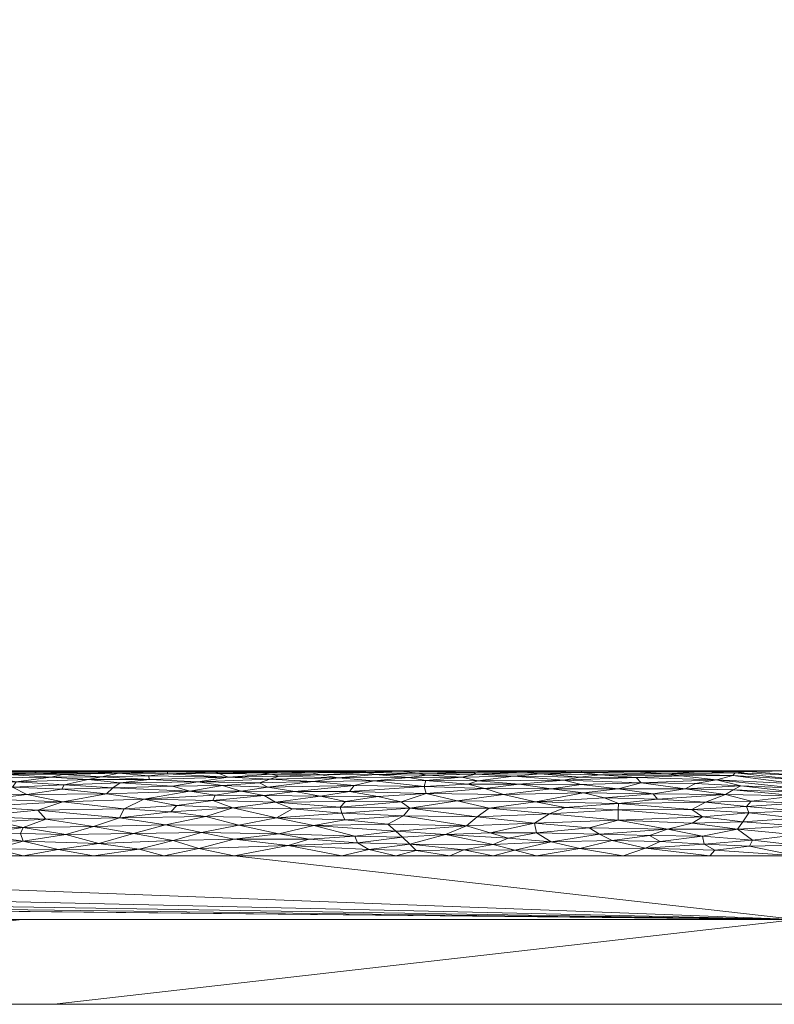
# Model space of a CAD drawing. Header units: millimetres. Extents: x -300 to 300, y 0 to 450.
# Tile 63 of 256: x -18 to -1, y 0 to 23. Entities that reach past the tile are written whole.
import ezdxf

# ---------------------------------------------------------------- set-up
doc = ezdxf.new("R2010")
doc.units = ezdxf.units.MM
doc.layers.add('A-GENM', color=13, linetype='Continuous')

# ---------------------------------------------------------------- blocks, each defined once
blk = doc.blocks.new('MODEL_CCAS0420-1080410R0 - MODEL_CCAS0420-1080410R0-453240-Preview')
at = {"layer": 'A-GENM', "lineweight": 9}
mesh = blk.add_polyface(dxfattribs=at)
corners = [(-296.159, -20, -110), (-295.657, -15.55, -110), (-294.177, -11.323, -110), (-291.793, -7.531, -110), (-288.625, -4.364, -110), (-284.831, -1.981, -110), (-280.602, -0.502, -110), (-276.147, 0, -110), (276.147, 0, -110), (280.596, -0.501, -110), (284.825, -1.978, -110), (288.619, -4.359, -110), (291.788, -7.525, -110), (294.174, -11.316, -110), (295.656, -15.545, -110), (296.159, -20, -110), (296.159, -426.171, -110), (295.658, -430.617, -110), (294.182, -434.842, -110), (291.802, -438.632, -110), (288.638, -441.797, -110), (284.848, -444.179, -110), (280.622, -445.657, -110), (276.171, -446.159, -110), (-276.171, -446.159, -110), (-280.617, -445.658, -110), (-284.842, -444.182, -110), (-288.632, -441.802, -110), (-291.797, -438.638, -110), (-294.179, -434.848, -110), (-295.657, -430.622, -110), (-296.159, -426.171, -110)]
mesh.append_faces([[corners[k] for k in face] for face in [(15, 12, 13, 14)]], dxfattribs={"vtx0": -1})
mesh.append_faces([[corners[k] for k in face] for face in [(16, 8, 15)]], dxfattribs={"vtx0": -1, "vtx1": -1})
mesh.append_faces([[corners[k] for k in face] for face in [(24, 31, 7, 8)]], dxfattribs={"vtx0": -1, "vtx1": -1, "vtx3": -1})
mesh.append_faces([[corners[k] for k in face] for face in [(31, 24, 25, 30), (18, 21, 22, 17), (17, 22, 23, 16)]], dxfattribs={"vtx0": -1, "vtx2": -1})
mesh.append_faces([[corners[k] for k in face] for face in [(0, 3, 4, 5), (0, 5, 6, 7)]], dxfattribs={"vtx0": -1, "vtx3": -1})
mesh.append_faces([[corners[k] for k in face] for face in [(28, 29, 27)]], dxfattribs={"vtx1": -1})
mesh.append_faces([[corners[k] for k in face] for face in [(25, 26, 30), (11, 12, 15, 10), (9, 10, 15, 8), (31, 0, 7)]], dxfattribs={"vtx1": -1, "vtx2": -1})
mesh.append_faces([[corners[k] for k in face] for face in [(23, 24, 8, 16)]], dxfattribs={"vtx1": -1, "vtx2": -1, "vtx3": -1})
mesh.append_faces([[corners[k] for k in face] for face in [(26, 27, 29, 30)]], dxfattribs={"vtx1": -1, "vtx3": -1})
mesh.append_faces([[corners[k] for k in face] for face in [(19, 20, 21, 18)]], dxfattribs={"vtx2": -1})
mesh.append_faces([[corners[k] for k in face] for face in [(0, 1, 2, 3)]], dxfattribs={"vtx3": -1})
mesh = blk.add_polyface(dxfattribs=at)
corners = [(279.918, 0, -2), (278.032, 0, -56), (276.147, 0, -110), (-276.147, 0, -110), (-278.032, 0, -56), (-279.918, 0, -2), (0, 0, -2)]
mesh.append_faces([[corners[k] for k in face] for face in [(6, 3, 4, 5)]], dxfattribs={"vtx0": -1})
mesh.append_faces([[corners[k] for k in face] for face in [(3, 6, 2)]], dxfattribs={"vtx0": -1, "vtx1": -1})
mesh.append_faces([[corners[k] for k in face] for face in [(1, 2, 6, 0)]], dxfattribs={"vtx1": -1})
mesh = blk.add_polyface(dxfattribs=at)
corners = [(279.918, 0, -2), (0, 0, -2), (-279.918, 0, -2), (-279.918, -0.586, -0.586), (-279.918, -2), (0, -2), (279.918, -2), (279.918, -0.586, -0.586), (-146.072, 0, -2), (-139.959, -2), (-209.938, -2), (-246.456, -2), (-73.036, 0, -2), (-212.995, 0, -2), (-69.979, -2), (-246.456, 0, -2), (146.072, -2), (139.959, 0, -2), (209.938, 0, -2), (246.456, 0, -2), (73.036, -2), (212.995, -2), (69.979, 0, -2), (246.456, -2), (-36.518, 0, -2), (-34.99, -2), (-52.485, -2), (34.99, 0, -2), (36.518, -2), (18.259, -2), (-263.187, -2), (-109.554, 0, -2), (-104.969, -2), (-122.464, -2), (263.187, 0, -2), (104.969, 0, -2), (109.554, -2), (91.295, -2), (-174.949, -2), (-179.533, 0, -2), (-162.803, 0, -2), (179.533, -2), (174.949, 0, -2), (192.444, 0, -2), (-157.454, -2), (-127.813, 0, -2), (-18.259, 0, -2), (-17.495, -2), (-229.726, 0, -2), (-228.197, -2), (229.726, -2), (228.197, 0, -2), (54.777, -2), (52.485, 0, -2), (-87.474, -2), (-91.295, 0, -2), (127.813, -2), (122.464, 0, -2), (-196.264, 0, -2), (-192.444, -2), (157.454, 0, -2), (162.803, -2), (-54.777, 0, -2), (17.495, 0, -2), (-263.187, 0, -2), (263.187, -2), (87.474, 0, -2), (196.264, -2)]
mesh.append_faces([[corners[k] for k in face] for face in [(44, 40, 38), (45, 33, 31), (46, 47, 1), (50, 51, 21), (52, 53, 28), (54, 55, 32), (56, 57, 36), (58, 59, 39), (60, 61, 42)]], dxfattribs={"vtx0": -1, "vtx1": -1})
mesh.append_faces([[corners[k] for k in face] for face in [(34, 65, 7), (30, 64, 3)]], dxfattribs={"vtx0": -1, "vtx1": -1, "vtx2": -1})
mesh.append_faces([[corners[k] for k in face] for face in [(5, 63, 1, 47), (42, 61, 41, 43), (19, 23, 65, 34), (32, 55, 31, 33), (28, 53, 27, 29), (39, 59, 38, 40), (36, 57, 35, 37), (21, 51, 18, 67), (63, 5, 29, 27), (67, 18, 43, 41), (37, 35, 66)]], dxfattribs={"vtx0": -1, "vtx2": -1})
mesh.append_faces([[corners[k] for k in face] for face in [(2, 3, 64)]], dxfattribs={"vtx1": -1})
mesh.append_faces([[corners[k] for k in face] for face in [(25, 47, 46, 24), (9, 33, 45, 8), (8, 40, 44, 9), (49, 10, 13, 48), (11, 49, 48, 15), (19, 51, 50, 23), (20, 37, 66, 22), (26, 25, 24, 62), (14, 26, 62, 12), (22, 53, 52, 20), (30, 11, 15, 64), (12, 55, 54, 14), (17, 57, 56, 16), (10, 59, 58, 13), (16, 61, 60, 17)]], dxfattribs={"vtx1": -1, "vtx3": -1})
mesh.append_faces([[corners[k] for k in face] for face in [(3, 4, 30), (65, 6, 7), (7, 0, 34)]], dxfattribs={"vtx2": -1})
mesh = blk.add_polyface(dxfattribs=at)
corners = [(-279.918, -2), (-292.651, -7.27), (-297.929, -20), (-297.929, -224.97), (-297.929, -429.94), (-292.661, -442.661), (-279.94, -447.929), (0, -447.929), (279.94, -447.929), (292.661, -442.661), (297.929, -429.94), (297.929, -224.97), (297.929, -20), (292.651, -7.27), (279.918, -2), (0, -2), (0, -3.5), (13.257, -3.5), (26.515, -3.5), (39.772, -3.5), (53.029, -3.5), (66.287, -3.5), (79.544, -3.5), (92.801, -3.5), (106.059, -3.5), (119.316, -3.5), (132.573, -3.5), (145.831, -3.5), (159.088, -3.5), (172.345, -3.5), (185.603, -3.5), (198.86, -3.5), (212.117, -3.5), (225.375, -3.5), (238.632, -3.5), (251.889, -3.5), (265.147, -3.5), (278.404, -3.5), (291.028, -7.487), (296.497, -19.511), (296.5, -32.769), (296.5, -46.026), (296.5, -59.283), (296.5, -72.541), (296.5, -85.798), (296.5, -99.055), (296.5, -112.313), (296.5, -125.57), (296.5, -138.827), (296.5, -152.085), (296.5, -165.342), (296.5, -178.599), (296.5, -191.857), (296.5, -205.114), (296.5, -218.371), (296.5, -231.629), (296.5, -244.886), (296.5, -258.143), (296.499, -271.401), (296.499, -284.658), (296.499, -297.915), (296.499, -311.173), (296.499, -324.43), (296.499, -337.687), (296.5, -350.945), (296.5, -364.202), (296.5, -377.459), (296.5, -390.717), (296.5, -403.974), (296.5, -417.231), (296.497, -430.489), (291.028, -442.513), (278.404, -446.5), (265.147, -446.5), (251.889, -446.5), (238.632, -446.5), (225.375, -446.5), (212.117, -446.5), (198.86, -446.5), (185.603, -446.5), (172.345, -446.5), (159.088, -446.5), (145.831, -446.5), (132.573, -446.5), (119.316, -446.5), (106.059, -446.5), (92.801, -446.5), (79.544, -446.5), (66.287, -446.5), (53.029, -446.5), (39.772, -446.5), (26.515, -446.5), (13.257, -446.5), (0, -446.5), (-12.926, -446.5), (-25.852, -446.5), (-38.777, -446.5), (-51.703, -446.5), (-64.629, -446.5), (-77.555, -446.5), (-90.48, -446.5), (-103.406, -446.5), (-116.332, -446.5), (-129.258, -446.5), (-142.183, -446.5), (-155.109, -446.5), (-168.035, -446.5), (-180.961, -446.5), (-193.887, -446.5), (-206.812, -446.5), (-219.738, -446.5), (-232.664, -446.5), (-245.59, -446.5), (-258.515, -446.5), (-271.441, -446.5), (-284.356, -445.968), (-294.544, -438.124), (-296.5, -425.35), (-296.5, -412.424), (-296.5, -399.498), (-296.5, -386.572), (-296.5, -373.646), (-296.5, -360.721), (-296.5, -347.795), (-296.499, -334.869), (-296.499, -321.943), (-296.499, -309.018), (-296.499, -296.092), (-296.499, -283.166), (-296.499, -270.24), (-296.5, -257.315), (-296.5, -244.389), (-296.5, -231.463), (-296.5, -218.537), (-296.5, -205.611), (-296.5, -192.686), (-296.5, -179.76), (-296.5, -166.834), (-296.5, -153.908), (-296.5, -140.983), (-296.5, -128.057), (-296.5, -115.131), (-296.5, -102.205), (-296.5, -89.28), (-296.5, -76.354), (-296.5, -63.428), (-296.5, -50.502), (-296.5, -37.576), (-296.5, -24.651), (-294.544, -11.876), (-284.356, -4.032), (-271.441, -3.5), (-258.515, -3.5), (-245.59, -3.5), (-232.664, -3.5), (-219.738, -3.5), (-206.812, -3.5), (-193.887, -3.5), (-180.961, -3.5), (-168.035, -3.5), (-155.109, -3.5), (-142.183, -3.5), (-129.258, -3.5), (-116.332, -3.5), (-103.406, -3.5), (-90.48, -3.5), (-77.555, -3.5), (-64.629, -3.5), (-51.703, -3.5), (-38.777, -3.5), (-25.852, -3.5), (-12.926, -3.5), (-294.538, -438.129), (-294.547, -438.108)]
mesh.append_faces([[corners[k] for k in face] for face in [(116, 172, 173)]])
mesh.append_faces([[corners[k] for k in face] for face in [(118, 4, 117), (6, 115, 5), (115, 6, 114), (7, 104, 6), (1, 150, 0), (151, 0, 150)]], dxfattribs={"vtx0": -1, "vtx1": -1})
mesh.append_faces([[corners[k] for k in face] for face in [(4, 124, 125), (7, 99, 100), (2, 148, 149), (149, 1, 2), (2, 141, 142), (0, 151, 152), (0, 160, 161, 15), (15, 165, 166), (15, 170, 171), (8, 81, 82, 7), (8, 72, 73), (11, 61, 62, 10), (12, 46, 47, 11), (38, 13, 14, 37), (13, 38, 39, 12)]], dxfattribs={"vtx0": -1, "vtx2": -1})
mesh.append_faces([[corners[k] for k in face] for face in [(4, 118, 119, 120), (4, 120, 121, 122), (3, 128, 129, 130), (3, 130, 131, 132), (3, 138, 139, 140), (0, 154, 155, 156), (0, 156, 157, 158), (15, 161, 162, 163), (15, 163, 164, 165), (8, 73, 74, 75), (7, 86, 87, 88), (7, 83, 84, 85), (10, 68, 69, 70), (11, 55, 56, 57), (14, 28, 29, 30), (14, 32, 33, 34), (15, 19, 20, 21), (12, 44, 45, 46), (11, 49, 50, 51), (11, 47, 48, 49), (12, 39, 40, 41)]], dxfattribs={"vtx0": -1, "vtx3": -1})
mesh.append_faces([[corners[k] for k in face] for face in [(123, 124, 4, 122), (127, 128, 3, 126), (113, 114, 6, 112), (111, 112, 6, 110), (109, 110, 6, 108), (107, 108, 6, 106), (96, 97, 7, 95), (105, 106, 6, 104), (103, 104, 7, 102), (101, 102, 7, 100), (98, 99, 7, 97), (94, 95, 7, 93), (135, 136, 3, 134), (137, 138, 3, 136), (133, 134, 3, 132), (145, 146, 2, 144), (147, 148, 2, 146), (143, 144, 2, 142), (149, 150, 1), (153, 154, 0, 152), (159, 160, 0, 158), (169, 170, 15, 168), (167, 168, 15, 166), (78, 79, 8, 77), (80, 81, 8, 79), (76, 77, 8, 75), (91, 92, 7, 90), (89, 90, 7, 88), (85, 86, 7), (82, 83, 7), (67, 68, 10, 66), (65, 66, 10, 64), (60, 61, 11, 59), (58, 59, 11, 57), (63, 64, 10, 62), (54, 55, 11, 53), (26, 27, 15, 25), (31, 32, 14, 30), (16, 17, 15, 171), (18, 19, 15, 17), (24, 25, 15, 23), (22, 23, 15, 21), (34, 35, 14), (52, 53, 11, 51), (36, 37, 14, 35), (42, 43, 12, 41), (43, 44, 12), (92, 93, 7)]], dxfattribs={"vtx1": -1, "vtx2": -1})
mesh.append_faces([[corners[k] for k in face] for face in [(3, 4, 125, 126), (2, 3, 140, 141), (71, 72, 8, 9), (70, 71, 9, 10), (27, 28, 14, 15)]], dxfattribs={"vtx1": -1, "vtx3": -1})
mesh.append_faces([[corners[k] for k in face] for face in [(4, 173, 117), (115, 172, 5)]], dxfattribs={"vtx2": -1})
mesh = blk.add_polyface(dxfattribs=at)
corners = [(1.392, -4.127, -0.107), (1.263, -4.296, -0.172), (2.463, -4.264, -0.159), (2.626, -5.078, -0.771), (1.493, -5.054, -0.741), (1.313, -5.151, -0.871), (0, -4.207, -0.293), (0, -3.995, -0.205), (1.89, -5.286, -1.1), (0, -5.193, -1.258), (1.499, -5.394, -1.357), (0, -4.384, -0.366), (1.126, -4.509, -0.279), (2.216, -3.964, -0.06), (1.036, -3.871, -0.038), (1.149, -5.483, -1.742), (1.448, -5.45, -1.553), (0, -5.398, -1.753), (2.177, -3.771, -0.021), (1.176, -4.663, -0.377), (0, -4.738, -0.513), (1.073, -4.784, -0.468), (2.216, -4.414, -0.228), (1.105, -3.728, -0.015), (0, -3.748, -0.102), (0, -5.091, -1.011), (0, -5.295, -1.505), (2.043, -5.5, -2), (1.846, -5.495, -1.856), (0, -5.5, -2), (0, -3.5), (0, -4.914, -0.586), (0, -5.002, -0.798), (2.385, -5.205, -0.955), (2.281, -5.48, -1.717), (0, -4.561, -0.439), (2.464, -4.593, -0.33), (1.677, -4.947, -0.619), (2.147, -4.761, -0.45), (1.925, -3.635, -0.005), (2.043, -3.5)]
mesh.append_faces([[corners[k] for k in face] for face in [(6, 0, 7), (26, 10, 9), (27, 28, 29), (24, 23, 30), (31, 21, 20), (29, 15, 17), (35, 12, 11), (30, 39, 40)]], dxfattribs={"vtx0": -1, "vtx1": -1})
mesh.append_faces([[corners[k] for k in face] for face in [(0, 1, 2), (3, 4, 5), (8, 9, 10), (11, 12, 1), (0, 13, 14), (15, 16, 17), (18, 14, 13), (6, 1, 0), (19, 20, 21), (1, 12, 22), (23, 14, 18), (0, 14, 7), (8, 5, 25), (16, 10, 26), (14, 23, 24), (33, 5, 8), (34, 15, 28), (28, 15, 29), (16, 15, 34), (35, 19, 12), (12, 19, 36), (37, 21, 31), (38, 19, 21), (37, 38, 21), (18, 39, 23), (23, 39, 30), (31, 4, 37), (32, 5, 4)]], dxfattribs={"vtx0": -1, "vtx1": -1, "vtx2": -1})
mesh.append_faces([[corners[k] for k in face] for face in [(8, 25, 9), (16, 26, 17), (1, 6, 11), (19, 35, 20)]], dxfattribs={"vtx0": -1, "vtx2": -1})
mesh.append_faces([[corners[k] for k in face] for face in [(24, 7, 14), (32, 25, 5), (31, 32, 4)]], dxfattribs={"vtx1": -1, "vtx2": -1})
mesh = blk.add_polyface(dxfattribs=at)
corners = [(2.385, -5.205, -0.955), (2.626, -5.078, -0.771), (1.313, -5.151, -0.871), (2.464, -4.593, -0.33), (2.216, -4.414, -0.228), (1.126, -4.509, -0.279), (1.499, -5.394, -1.357), (2.73, -5.38, -1.318), (1.89, -5.286, -1.1), (4.632, -5.41, -1.407), (3.779, -5.345, -1.228), (2.147, -4.761, -0.45), (3.277, -4.83, -0.507), (4.194, -4.73, -0.426), (3.065, -5.43, -1.474), (1.448, -5.45, -1.553), (3.03, -5.496, -1.871), (2.281, -5.48, -1.717), (1.846, -5.495, -1.856), (3.806, -5.48, -1.719), (3.217, -3.833, -0.031), (2.216, -3.964, -0.06), (3.469, -3.976, -0.063), (4.206, -4.581, -0.323), (4.205, -4.336, -0.19), (3.039, -4.127, -0.107), (1.925, -3.635, -0.005), (3.557, -3.68, -0.009), (2.043, -3.5), (3.382, -4.96, -0.633), (1.677, -4.947, -0.619), (3.661, -5.218, -0.976), (4.206, -5.075, -0.766), (1.392, -4.127, -0.107), (4.642, -4.009, -0.071), (2.043, -5.5, -2), (4.086, -5.5, -2), (2.177, -3.771, -0.021), (4.086, -3.5), (2.463, -4.264, -0.159), (1.493, -5.054, -0.741), (4.344, -3.86, -0.036), (1.263, -4.296, -0.172), (1.176, -4.663, -0.377)]
mesh.append_faces([[corners[k] for k in face] for face in [(0, 1, 2), (3, 4, 5), (6, 7, 8), (7, 9, 10), (11, 12, 13), (14, 6, 15), (16, 17, 18), (17, 19, 14), (20, 21, 22), (23, 24, 4), (21, 25, 22), (26, 27, 28), (1, 29, 30), (31, 32, 1), (32, 29, 1), (21, 33, 25), (22, 25, 34), (8, 10, 31), (19, 17, 16), (6, 14, 7), (14, 15, 17), (16, 18, 35), (27, 37, 20), (24, 25, 39), (30, 29, 12), (40, 1, 30), (30, 12, 11), (13, 23, 3), (20, 22, 41), (27, 20, 41), (21, 20, 37), (39, 42, 4), (24, 39, 4), (33, 39, 25), (13, 3, 11), (23, 4, 3), (3, 43, 11), (27, 26, 37), (9, 7, 14), (8, 7, 10), (8, 31, 0), (1, 0, 31)]], dxfattribs={"vtx0": -1, "vtx1": -1, "vtx2": -1})
mesh.append_faces([[corners[k] for k in face] for face in [(27, 38, 28)]], dxfattribs={"vtx0": -1, "vtx2": -1})
mesh.append_faces([[corners[k] for k in face] for face in [(35, 36, 16)]], dxfattribs={"vtx1": -1, "vtx2": -1})
mesh = blk.add_polyface(dxfattribs=at)
corners = [(3.03, -5.496, -1.871), (5.067, -5.493, -1.827), (3.806, -5.48, -1.719), (5.108, -3.668, -0.008), (6.13, -3.5), (4.086, -3.5), (6.047, -5.5, -2), (4.086, -5.5, -2), (3.779, -5.345, -1.228), (5.487, -5.28, -1.087), (3.661, -5.218, -0.976), (6.149, -4.767, -0.455), (4.53, -4.865, -0.538), (5.022, -4.983, -0.658), (5.821, -4.485, -0.266), (4.206, -4.581, -0.323), (5.457, -4.638, -0.36), (4.205, -4.336, -0.19), (4.642, -4.009, -0.071), (5.784, -3.831, -0.031), (4.344, -3.86, -0.036), (3.557, -3.68, -0.009), (5.067, -5.462, -1.61), (4.632, -5.41, -1.407), (3.065, -5.43, -1.474), (5.109, -5.353, -1.248), (5.077, -5.182, -0.918), (4.206, -5.075, -0.766), (6.536, -5.185, -0.923), (4.194, -4.73, -0.426), (6.176, -4.269, -0.161), (4.884, -4.16, -0.119), (6.13, -4.041, -0.08), (3.469, -3.976, -0.063), (3.039, -4.127, -0.107), (5.785, -5.078, -0.771), (3.382, -4.96, -0.633), (3.277, -4.83, -0.507), (6.042, -5.428, -1.467), (6.185, -5.488, -1.78), (6.675, -5.372, -1.296)]
mesh.append_faces([[corners[k] for k in face] for face in [(6, 1, 7)]], dxfattribs={"vtx0": -1, "vtx1": -1})
mesh.append_faces([[corners[k] for k in face] for face in [(0, 1, 2), (8, 9, 10), (11, 12, 13), (14, 15, 16), (14, 17, 15), (18, 19, 20), (20, 3, 21), (2, 1, 22), (22, 23, 24), (22, 24, 2), (23, 25, 8), (10, 26, 27), (26, 9, 28), (1, 0, 7), (29, 16, 15), (21, 3, 5), (3, 20, 19), (11, 16, 29), (30, 31, 17), (17, 14, 30), (30, 32, 31), (33, 18, 20), (34, 17, 31), (26, 28, 35), (26, 35, 27), (10, 9, 26), (35, 13, 27), (27, 13, 36), (12, 37, 36), (29, 37, 12), (11, 29, 12), (18, 34, 31), (31, 32, 18), (19, 18, 32), (36, 13, 12), (38, 23, 22), (8, 25, 9), (39, 22, 1), (6, 39, 1), (38, 25, 23), (40, 9, 25)]], dxfattribs={"vtx0": -1, "vtx1": -1, "vtx2": -1})
mesh.append_faces([[corners[k] for k in face] for face in [(3, 4, 5)]], dxfattribs={"vtx0": -1, "vtx2": -1})
mesh = blk.add_polyface(dxfattribs=at)
corners = [(5.784, -3.831, -0.031), (7.151, -3.767, -0.02), (6.641, -3.632, -0.005), (6.185, -5.488, -1.78), (7.351, -5.485, -1.758), (6.413, -5.466, -1.634), (7.508, -5.267, -1.064), (7.751, -5.183, -0.92), (6.536, -5.185, -0.923), (6.675, -5.372, -1.296), (5.487, -5.28, -1.087), (7.346, -5.081, -0.775), (8.73, -4.967, -0.64), (6.904, -4.943, -0.615), (5.457, -4.638, -0.36), (7.241, -4.618, -0.346), (5.821, -4.485, -0.266), (5.109, -5.353, -1.248), (6.042, -5.428, -1.467), (6.149, -4.767, -0.455), (5.022, -4.983, -0.658), (7.151, -3.5), (6.13, -3.5), (7.843, -3.643, -0.006), (6.799, -3.913, -0.047), (6.176, -4.269, -0.161), (7.78, -4.207, -0.136), (7.223, -4.042, -0.081), (8.173, -3.5), (6.047, -5.5, -2), (7.558, -5.5, -2), (7.559, -5.424, -1.454), (7.892, -5.353, -1.248), (6.13, -4.041, -0.08), (7.996, -4.791, -0.474), (5.785, -5.078, -0.771), (7.529, -4.414, -0.228), (8.272, -4.003, -0.07), (5.067, -5.462, -1.61), (7.609, -5.461, -1.608), (5.108, -3.668, -0.008)]
mesh.append_faces([[corners[k] for k in face] for face in [(0, 1, 2), (3, 4, 5), (6, 7, 8), (9, 6, 10), (11, 12, 13), (14, 15, 16), (9, 17, 18), (13, 19, 20), (21, 2, 23), (1, 0, 24), (25, 26, 27), (31, 9, 18), (32, 9, 31), (11, 8, 7), (24, 0, 33), (13, 12, 34), (13, 34, 19), (11, 13, 35), (15, 19, 34), (15, 36, 16), (36, 25, 16), (26, 25, 36), (27, 37, 24), (11, 35, 8), (10, 6, 8), (27, 24, 33), (37, 1, 24), (25, 27, 33), (26, 37, 27), (13, 20, 35), (38, 5, 18), (5, 39, 31), (31, 18, 5), (5, 4, 39), (6, 9, 32), (38, 3, 5), (40, 0, 2), (40, 2, 22), (2, 1, 23), (3, 30, 4), (15, 14, 19)]], dxfattribs={"vtx0": -1, "vtx1": -1, "vtx2": -1})
mesh.append_faces([[corners[k] for k in face] for face in [(21, 22, 2), (28, 21, 23), (29, 30, 3)]], dxfattribs={"vtx1": -1, "vtx2": -1})
mesh = blk.add_polyface(dxfattribs=at)
corners = [(9.264, -4.437, -0.24), (9.116, -4.622, -0.349), (10.715, -4.507, -0.278), (8.272, -4.003, -0.07), (9.117, -3.776, -0.022), (7.151, -3.767, -0.02), (9.14, -5.34, -1.215), (8.709, -5.399, -1.372), (9.925, -5.418, -1.431), (7.892, -5.353, -1.248), (7.559, -5.424, -1.454), (9.866, -4.894, -0.566), (9.318, -4.768, -0.456), (8.73, -4.967, -0.64), (7.529, -4.414, -0.228), (7.241, -4.618, -0.346), (10.582, -5.5, -2), (9.32, -5.489, -1.787), (9.07, -5.5, -2), (9.448, -4.081, -0.093), (9.291, -3.936, -0.053), (10.346, -3.805, -0.026), (7.78, -4.207, -0.136), (9.631, -4.248, -0.152), (10.08, -3.651, -0.007), (8.966, -3.626, -0.005), (7.558, -5.5, -2), (9.963, -5.268, -1.065), (8.735, -5.271, -1.07), (8.78, -5.133, -0.845), (10.539, -5.013, -0.691), (7.996, -4.791, -0.474), (7.346, -5.081, -0.775), (8.93, -5.446, -1.538), (7.609, -5.461, -1.608), (7.351, -5.485, -1.758), (10.152, -5.459, -1.594), (7.751, -5.183, -0.92), (7.508, -5.267, -1.064), (7.843, -3.643, -0.006), (9.444, -3.5), (8.173, -3.5)]
mesh.append_faces([[corners[k] for k in face] for face in [(16, 17, 18), (41, 25, 40)]], dxfattribs={"vtx0": -1, "vtx1": -1})
mesh.append_faces([[corners[k] for k in face] for face in [(0, 1, 2), (3, 4, 5), (6, 7, 8), (9, 10, 7), (11, 12, 13), (1, 14, 15), (19, 20, 3), (4, 20, 21), (19, 22, 23), (4, 24, 25), (27, 28, 6), (13, 29, 30), (1, 15, 31), (22, 14, 0), (13, 32, 29), (22, 0, 23), (14, 1, 0), (7, 10, 33), (17, 34, 35), (33, 10, 34), (8, 7, 33), (7, 6, 9), (36, 8, 33), (33, 34, 17), (33, 17, 36), (17, 35, 26), (28, 9, 6), (29, 37, 28), (29, 28, 27), (9, 28, 38), (28, 37, 38), (32, 37, 29), (5, 4, 39), (40, 25, 24), (39, 25, 41), (4, 25, 39), (22, 19, 3), (4, 3, 20), (1, 31, 12), (13, 12, 31)]], dxfattribs={"vtx0": -1, "vtx1": -1, "vtx2": -1})
mesh.append_faces([[corners[k] for k in face] for face in [(26, 18, 17)]], dxfattribs={"vtx1": -1, "vtx2": -1})
mesh = blk.add_polyface(dxfattribs=at)
corners = [(10.414, -3.965, -0.06), (12.206, -4.016, -0.073), (11.49, -3.888, -0.042), (11.207, -5.409, -1.403), (10.152, -5.459, -1.594), (11.434, -5.453, -1.567), (9.32, -5.489, -1.787), (10.979, -5.481, -1.721), (9.963, -5.268, -1.065), (10.428, -5.154, -0.875), (8.78, -5.133, -0.845), (10.715, -3.5), (10.08, -3.651, -0.007), (11.986, -3.744, -0.017), (9.925, -5.418, -1.431), (12.192, -5.374, -1.301), (10.802, -5.339, -1.213), (9.14, -5.34, -1.215), (10.582, -5.5, -2), (11.404, -5.496, -1.87), (9.448, -4.081, -0.093), (9.291, -3.936, -0.053), (10.346, -3.805, -0.026), (9.117, -3.776, -0.022), (11.38, -4.216, -0.14), (10.643, -4.349, -0.196), (9.631, -4.248, -0.152), (12.255, -4.396, -0.219), (10.539, -5.013, -0.691), (11.828, -5.017, -0.697), (11.22, -4.902, -0.574), (9.116, -4.622, -0.349), (9.318, -4.768, -0.456), (10.755, -4.645, -0.364), (9.866, -4.894, -0.566), (10.629, -4.776, -0.462), (9.264, -4.437, -0.24), (10.715, -4.507, -0.278), (11.396, -5.252, -1.035), (12.093, -5.5, -2), (12.282, -4.759, -0.448), (11.879, -4.604, -0.337), (9.444, -3.5), (8.73, -4.967, -0.64)]
mesh.append_faces([[corners[k] for k in face] for face in [(42, 12, 11)]], dxfattribs={"vtx0": -1, "vtx1": -1})
mesh.append_faces([[corners[k] for k in face] for face in [(0, 1, 2), (3, 4, 5), (4, 6, 7), (8, 9, 10), (11, 12, 13), (4, 3, 14), (15, 16, 3), (16, 8, 17), (18, 19, 6), (20, 0, 21), (22, 12, 23), (0, 20, 24), (0, 24, 1), (25, 24, 26), (25, 27, 24), (28, 29, 30), (31, 32, 33), (28, 30, 34), (32, 34, 35), (25, 36, 37), (14, 3, 16), (4, 7, 5), (8, 16, 38), (14, 16, 17), (9, 8, 38), (10, 9, 28), (6, 19, 7), (30, 40, 35), (33, 41, 37), (31, 33, 37), (40, 33, 35), (2, 22, 0), (13, 12, 22), (24, 20, 26), (22, 21, 0), (22, 2, 13), (36, 25, 26), (27, 25, 37), (9, 29, 28), (34, 30, 35), (33, 32, 35), (28, 34, 43)]], dxfattribs={"vtx0": -1, "vtx1": -1, "vtx2": -1})
mesh.append_faces([[corners[k] for k in face] for face in [(18, 39, 19)]], dxfattribs={"vtx1": -1, "vtx2": -1})
mesh = blk.add_polyface(dxfattribs=at)
corners = [(12.655, -5.217, -0.974), (13.53, -5.156, -0.878), (12.465, -5.113, -0.817), (13.393, -5.353, -1.247), (12.192, -5.374, -1.301), (12.38, -5.426, -1.461), (12.623, -5.463, -1.618), (13.605, -5.436, -1.497), (13.721, -5.468, -1.646), (13.112, -5.486, -1.765), (12.282, -4.759, -0.448), (11.879, -4.604, -0.337), (10.755, -4.645, -0.364), (12.206, -4.016, -0.073), (11.38, -4.216, -0.14), (13.149, -4.217, -0.14), (10.802, -5.339, -1.213), (12.411, -5.305, -1.138), (11.396, -5.252, -1.035), (11.207, -5.409, -1.403), (11.828, -5.017, -0.697), (10.428, -5.154, -0.875), (12.055, -5.482, -1.735), (11.404, -5.496, -1.87), (13.925, -4.424, -0.233), (12.255, -4.396, -0.219), (14.028, -4.046, -0.082), (13.259, -3.888, -0.042), (14.086, -3.67, -0.008), (11.986, -3.744, -0.017), (10.715, -4.507, -0.278), (11.49, -3.888, -0.042), (13.09, -5.022, -0.702), (12.546, -4.918, -0.589), (13.762, -4.804, -0.485), (13.605, -5.5, -2), (12.093, -5.5, -2), (11.434, -5.453, -1.567), (14.108, -5.242, -1.018), (10.979, -5.481, -1.721), (13.29, -4.629, -0.353), (13.257, -3.5), (11.986, -3.5), (10.715, -3.5), (11.22, -4.902, -0.574), (13.706, -4.924, -0.595)]
mesh.append_faces([[corners[k] for k in face] for face in [(35, 9, 36)]], dxfattribs={"vtx0": -1, "vtx1": -1})
mesh.append_faces([[corners[k] for k in face] for face in [(0, 1, 2), (3, 4, 5), (6, 7, 5), (8, 6, 9), (10, 11, 12), (13, 14, 15), (16, 17, 18), (19, 5, 4), (2, 20, 21), (9, 22, 23), (24, 15, 25), (26, 13, 15), (27, 28, 29), (15, 14, 25), (25, 30, 11), (31, 27, 29), (32, 20, 2), (18, 17, 0), (10, 33, 34), (6, 22, 9), (5, 19, 37), (6, 5, 37), (3, 5, 7), (17, 4, 3), (4, 17, 16), (18, 0, 2), (17, 38, 0), (22, 37, 39), (23, 36, 9), (2, 21, 18), (37, 22, 6), (22, 39, 23), (10, 34, 40), (11, 10, 40), (25, 11, 40), (41, 29, 28), (27, 31, 13), (20, 32, 33), (1, 32, 2), (44, 20, 33), (10, 44, 33), (32, 45, 33)]], dxfattribs={"vtx0": -1, "vtx1": -1, "vtx2": -1})
mesh.append_faces([[corners[k] for k in face] for face in [(29, 41, 42, 43)]], dxfattribs={"vtx0": -1, "vtx3": -1})
mesh = blk.add_polyface(dxfattribs=at)
corners = [(13.393, -5.353, -1.247), (13.605, -5.436, -1.497), (14.833, -5.429, -1.472), (15.252, -5.299, -1.126), (15.277, -5.383, -1.324), (13.925, -4.424, -0.233), (12.255, -4.396, -0.219), (13.29, -4.629, -0.353), (14.817, -5.474, -1.675), (15.976, -5.445, -1.535), (14.75, -4.537, -0.296), (15.957, -4.397, -0.219), (15.627, -4.025, -0.076), (14.028, -4.046, -0.082), (14.873, -4.229, -0.145), (13.112, -5.486, -1.765), (13.605, -5.5, -2), (14.47, -5.494, -1.846), (15.872, -5.495, -1.862), (15.116, -5.5, -2), (13.762, -4.804, -0.485), (14.607, -4.682, -0.39), (13.149, -4.217, -0.14), (14.915, -3.5), (13.257, -3.5), (14.086, -3.67, -0.008), (14.691, -3.858, -0.036), (13.259, -3.888, -0.042), (12.206, -4.016, -0.073), (15.493, -3.659, -0.007), (15.94, -5.215, -0.971), (14.108, -5.242, -1.018), (13.706, -4.924, -0.595), (15.384, -4.831, -0.508), (14.304, -5.019, -0.698), (13.09, -5.022, -0.702), (14.707, -5.141, -0.857), (16.113, -5.104, -0.805), (13.721, -5.468, -1.646), (12.411, -5.305, -1.138), (13.53, -5.156, -0.878), (12.623, -5.463, -1.618), (12.546, -4.918, -0.589), (15.845, -4.608, -0.339), (12.655, -5.217, -0.974)]
mesh.append_faces([[corners[k] for k in face] for face in [(0, 1, 2), (3, 0, 4), (5, 6, 7), (8, 9, 2), (10, 11, 5), (12, 13, 14), (15, 16, 17), (18, 8, 17), (18, 17, 19), (20, 21, 7), (14, 5, 11), (5, 14, 22), (21, 10, 7), (13, 12, 26), (13, 27, 28), (14, 13, 22), (13, 26, 27), (23, 25, 29), (25, 27, 26), (26, 29, 25), (3, 30, 31), (0, 3, 31), (20, 32, 33), (34, 32, 35), (36, 37, 34), (38, 17, 8), (0, 31, 39), (40, 31, 36), (17, 38, 15), (2, 38, 8), (1, 41, 38), (32, 20, 42), (33, 21, 20), (10, 21, 43), (7, 10, 5), (0, 2, 4), (2, 1, 38), (34, 35, 40), (30, 36, 31), (31, 40, 44), (34, 40, 36), (33, 32, 34)]], dxfattribs={"vtx0": -1, "vtx1": -1, "vtx2": -1})
mesh.append_faces([[corners[k] for k in face] for face in [(23, 24, 25), (16, 19, 17)]], dxfattribs={"vtx1": -1, "vtx2": -1})
mesh = blk.add_polyface(dxfattribs=at)
corners = [(17.22, -4.002, -0.069), (16.572, -4.19, -0.13), (18.231, -4.162, -0.12), (15.384, -4.831, -0.508), (15.845, -4.608, -0.339), (14.607, -4.682, -0.39), (17.88, -4.574, -0.318), (15.957, -4.397, -0.219), (16.628, -5.48, -1.72), (15.976, -5.445, -1.535), (14.817, -5.474, -1.675), (15.872, -5.495, -1.862), (15.116, -5.5, -2), (16.628, -5.5, -2), (17.901, -5.448, -1.545), (17.58, -5.354, -1.25), (16.385, -5.36, -1.265), (17.297, -5.414, -1.42), (16.695, -5.296, -1.119), (15.94, -5.215, -0.971), (15.252, -5.299, -1.126), (17.261, -5.174, -0.905), (14.304, -5.019, -0.698), (16.264, -4.962, -0.635), (16.113, -5.104, -0.805), (17.315, -5.07, -0.76), (17.292, -4.772, -0.459), (14.691, -3.858, -0.036), (15.627, -4.025, -0.076), (16.442, -3.79, -0.024), (16.572, -3.5), (14.915, -3.5), (15.493, -3.659, -0.007), (14.833, -5.429, -1.472), (15.277, -5.383, -1.324), (17.694, -4.361, -0.202), (14.873, -4.229, -0.145), (18.229, -3.841, -0.033), (17.4, -3.65, -0.006), (14.707, -5.141, -0.857), (18.14, -4.941, -0.613), (17.503, -5.495, -1.852), (14.75, -4.537, -0.296)]
mesh.append_faces([[corners[k] for k in face] for face in [(0, 1, 2), (3, 4, 5), (4, 6, 7), (8, 9, 10), (9, 8, 14), (15, 16, 17), (18, 19, 20), (21, 19, 18), (3, 22, 23), (24, 25, 23), (22, 24, 23), (4, 3, 26), (27, 28, 29), (16, 9, 17), (33, 9, 34), (24, 21, 25), (4, 26, 6), (23, 26, 3), (6, 35, 7), (35, 1, 7), (1, 36, 7), (28, 1, 0), (29, 0, 37), (0, 29, 28), (36, 1, 28), (32, 27, 29), (38, 30, 32), (32, 29, 38), (21, 24, 19), (39, 19, 24), (16, 20, 34), (40, 26, 23), (40, 23, 25), (41, 8, 11), (41, 11, 13), (10, 11, 8), (9, 14, 17), (16, 15, 18), (20, 16, 18), (16, 34, 9), (7, 42, 4)]], dxfattribs={"vtx0": -1, "vtx1": -1, "vtx2": -1})
mesh.append_faces([[corners[k] for k in face] for face in [(11, 12, 13)]], dxfattribs={"vtx0": -1, "vtx2": -1})
mesh.append_faces([[corners[k] for k in face] for face in [(30, 31, 32)]], dxfattribs={"vtx1": -1, "vtx2": -1})
mesh = blk.add_polyface(dxfattribs=at)
corners = [(18.479, -5.112, -0.816), (18.391, -5.239, -1.012), (19.984, -5.205, -0.955), (16.572, -3.5), (17.4, -3.65, -0.006), (18.229, -3.5), (18.289, -4.024, -0.075), (18.229, -3.841, -0.033), (17.22, -4.002, -0.069), (17.58, -5.354, -1.25), (17.297, -5.414, -1.42), (18.726, -5.421, -1.442), (17.292, -4.772, -0.459), (18.14, -4.941, -0.613), (19.051, -4.83, -0.507), (19.765, -4.955, -0.627), (17.88, -4.574, -0.318), (19.293, -4.658, -0.373), (19.361, -4.434, -0.238), (18.231, -4.162, -0.12), (16.572, -4.19, -0.13), (17.694, -4.361, -0.202), (17.901, -5.448, -1.545), (16.628, -5.48, -1.72), (17.98, -5.476, -1.691), (18.904, -5.336, -1.208), (18.896, -5.492, -1.819), (18.14, -5.5, -2), (19.651, -5.5, -2), (17.503, -5.495, -1.852), (19.214, -5.463, -1.615), (17.261, -5.174, -0.905), (16.695, -5.296, -1.119), (18.808, -4.298, -0.173), (19.358, -4.001, -0.069), (19.868, -4.207, -0.136), (16.442, -3.79, -0.024), (18.9, -3.666, -0.008), (19.886, -3.5), (19.363, -3.852, -0.035), (17.315, -5.07, -0.76), (16.628, -5.5, -2), (20.021, -5.354, -1.25), (19.416, -5.274, -1.077)]
mesh.append_faces([[corners[k] for k in face] for face in [(3, 4, 5)]], dxfattribs={"vtx0": -1, "vtx1": -1})
mesh.append_faces([[corners[k] for k in face] for face in [(0, 1, 2), (6, 7, 8), (9, 10, 11), (12, 13, 14), (14, 13, 15), (16, 17, 18), (19, 20, 21), (18, 21, 16), (22, 23, 24), (25, 9, 11), (26, 24, 29), (24, 26, 30), (17, 16, 12), (15, 13, 0), (31, 32, 1), (22, 11, 10), (14, 17, 12), (21, 18, 33), (21, 33, 19), (34, 19, 35), (19, 6, 8), (36, 7, 4), (5, 4, 37), (7, 39, 37), (7, 37, 4), (31, 1, 0), (9, 1, 32), (40, 31, 0), (0, 13, 40), (30, 11, 22), (24, 23, 29), (26, 29, 27), (11, 42, 25), (1, 25, 43), (30, 22, 24), (1, 9, 25), (35, 19, 33), (34, 39, 7), (19, 34, 6), (7, 6, 34)]], dxfattribs={"vtx0": -1, "vtx1": -1, "vtx2": -1})
mesh.append_faces([[corners[k] for k in face] for face in [(26, 27, 28), (37, 38, 5), (29, 41, 27)]], dxfattribs={"vtx0": -1, "vtx2": -1})
mesh = blk.add_polyface(dxfattribs=at)
corners = [(0, -113.079, -5), (74.359, -113.079, -5), (148.718, -113.079, -5), (223.077, -113.079, -5), (294.5, -132.968, -5), (294.499, -81.318, -5), (294.499, -29.667, -5), (258.762, -5.5, -5), (206.609, -5.5, -5), (154.956, -5.5, -5), (103.303, -5.5, -5), (51.652, -5.5, -5), (0, -5.5, -5), (-59.752, -5.5, -5), (-119.504, -5.5, -5), (-179.256, -5.5, -5), (-239.009, -5.5, -5), (-294.499, -25.775, -5), (-289.1, -8.453, -5), (-294.499, -73.214, -5), (-294.5, -132.968, -5), (-275.116, -113.088, -5), (-244.547, -113.079, -5), (-213.979, -113.079, -5), (-183.41, -113.079, -5), (-152.842, -113.079, -5), (-122.274, -113.079, -5), (-91.705, -113.079, -5), (-61.137, -113.079, -5), (-30.568, -113.079, -5), (-119.5, -65, -5), (-114.374, -52.626, -5), (-102, -47.5, -5), (-89.626, -52.626, -5), (-84.5, -65, -5), (-89.626, -77.374, -5), (-102, -82.5, -5), (-114.374, -77.374, -5), (17.5, -65, -5), (12.374, -77.374, -5), (0, -82.5, -5), (-12.374, -77.374, -5), (-17.5, -65, -5), (-12.374, -52.626, -5), (0, -47.5, -5), (12.374, -52.626, -5), (119.5, -65, -5), (114.374, -77.374, -5), (102, -82.5, -5), (89.626, -77.374, -5), (84.5, -65, -5), (89.626, -52.626, -5), (102, -47.5, -5), (114.374, -52.626, -5), (-290.42, -24.284, -5)]
mesh.append_faces([[corners[k] for k in face] for face in [(18, 17, 54)]])
mesh.append_faces([[corners[k] for k in face] for face in [(32, 14, 31), (42, 29, 41), (50, 1, 49), (8, 3, 7), (53, 10, 52)]], dxfattribs={"vtx0": -1, "vtx1": -1})
mesh.append_faces([[corners[k] for k in face] for face in [(13, 34, 42, 43)]], dxfattribs={"vtx0": -1, "vtx1": -1, "vtx3": -1})
mesh.append_faces([[corners[k] for k in face] for face in [(30, 24, 25, 37), (16, 22, 23, 15), (35, 27, 28, 34), (37, 25, 26, 36), (36, 26, 27, 35), (31, 14, 15, 30), (13, 33, 34), (0, 40, 41, 29), (11, 50, 51, 10), (12, 44, 45, 11), (10, 51, 52)]], dxfattribs={"vtx0": -1, "vtx2": -1})
mesh.append_faces([[corners[k] for k in face] for face in [(19, 21, 22, 16), (15, 23, 24, 30), (11, 45, 38, 50)]], dxfattribs={"vtx0": -1, "vtx2": -1, "vtx3": -1})
mesh.append_faces([[corners[k] for k in face] for face in [(20, 21, 19)]], dxfattribs={"vtx1": -1})
mesh.append_faces([[corners[k] for k in face] for face in [(47, 48, 2)]], dxfattribs={"vtx1": -1, "vtx2": -1})
mesh.append_faces([[corners[k] for k in face] for face in [(28, 29, 42, 34), (38, 39, 1, 50), (46, 47, 2, 9)]], dxfattribs={"vtx1": -1, "vtx2": -1, "vtx3": -1})
mesh.append_faces([[corners[k] for k in face] for face in [(13, 14, 32, 33), (12, 13, 43, 44), (39, 40, 0, 1), (48, 49, 1, 2), (2, 3, 8, 9), (53, 46, 9, 10)]], dxfattribs={"vtx1": -1, "vtx3": -1})
mesh.append_faces([[corners[k] for k in face] for face in [(16, 54, 19), (5, 6, 7)]], dxfattribs={"vtx2": -1})
mesh.append_faces([[corners[k] for k in face] for face in [(3, 4, 5, 7)]], dxfattribs={"vtx2": -1, "vtx3": -1})
mesh = blk.add_polyface(dxfattribs=at)
corners = [(6.456, -5.5, -5), (12.913, -5.5, -5), (12.093, -5.5, -2), (42.326, -5.5, -2), (38.739, -5.5, -5), (45.195, -5.5, -5), (96.847, -5.5, -5), (102.792, -5.5, -2), (96.746, -5.5, -2), (90.391, -5.5, -5), (90.699, -5.5, -2), (87.162, -5.5, -5), (58.108, -5.5, -5), (54.419, -5.5, -2), (51.652, -5.5, -5), (66.513, -5.5, -2), (71.021, -5.5, -5), (72.559, -5.5, -2), (36.28, -5.5, -2), (32.282, -5.5, -5), (64.565, -5.5, -5), (74.25, -5.5, -5), (0, -5.5, -2), (0, -5.5, -3.5), (6, -5.5, -2), (18.14, -5.5, -2), (19.369, -5.5, -5), (25.826, -5.5, -5), (24.186, -5.5, -2), (83.934, -5.5, -5), (78.606, -5.5, -2), (77.478, -5.5, -5), (30.233, -5.5, -2), (48.373, -5.5, -2), (0, -5.5, -5), (60.466, -5.5, -2), (84.652, -5.5, -2)]
mesh.append_faces([[corners[k] for k in face] for face in [(12, 13, 14), (15, 16, 17), (16, 15, 20), (29, 30, 31), (18, 4, 3), (13, 12, 35), (33, 14, 13), (10, 6, 8), (30, 29, 36)]], dxfattribs={"vtx0": -1, "vtx1": -1})
mesh.append_faces([[corners[k] for k in face] for face in [(23, 0, 24)]], dxfattribs={"vtx0": -1, "vtx1": -1, "vtx2": -1})
mesh.append_faces([[corners[k] for k in face] for face in [(3, 4, 5), (6, 7, 8), (18, 19, 4), (17, 16, 21), (25, 1, 26), (1, 25, 2), (0, 2, 24), (32, 27, 19), (26, 28, 25), (5, 33, 3), (19, 18, 32), (21, 30, 17), (11, 10, 36), (36, 29, 11)]], dxfattribs={"vtx0": -1, "vtx2": -1})
mesh.append_faces([[corners[k] for k in face] for face in [(22, 23, 24)]], dxfattribs={"vtx1": -1})
mesh.append_faces([[corners[k] for k in face] for face in [(0, 1, 2), (9, 6, 10, 11), (26, 27, 28), (32, 28, 27), (5, 14, 33), (12, 20, 35), (15, 35, 20), (21, 31, 30)]], dxfattribs={"vtx1": -1, "vtx2": -1})
mesh.append_faces([[corners[k] for k in face] for face in [(23, 34, 0)]], dxfattribs={"vtx2": -1})

msp = doc.modelspace()

# ---------------------------------------------------------------- block references
at = {"layer": 'A-GENM', "lineweight": 9, "rotation": 180}
msp.add_blockref('MODEL_CCAS0420-1080410R0 - MODEL_CCAS0420-1080410R0-453240-Preview', (0, 0, 850), dxfattribs=at)

doc.saveas('drawing.dxf')
